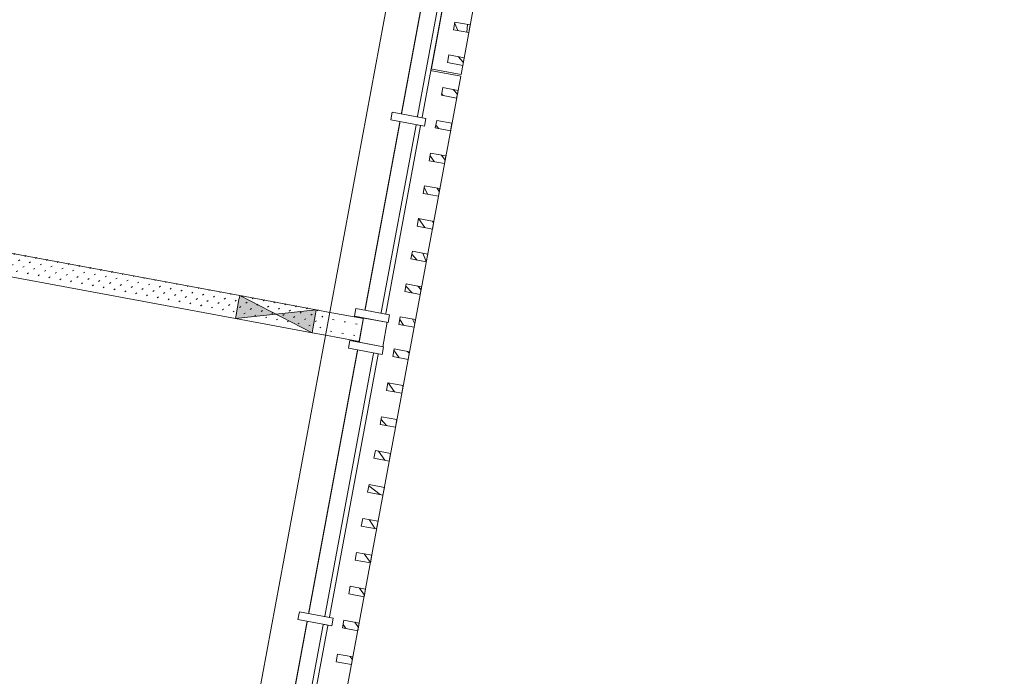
# Model space of a CAD drawing. Header units: metres. Extents: x 32353251 to 32353583, y 5707748 to 5708004.
# Tile 109 of 164: x 32353398.46 to 32353404.78, y 5707906.61 to 5707910.82. Entities that reach past the tile are written whole.
import ezdxf

# ---------------------------------------------------------------- set-up
doc = ezdxf.new("R2010")
doc.units = ezdxf.units.M
doc.header["$LTSCALE"] = 0.75
doc.set_wipeout_variables(frame=1)
doc.layers.get('0').update_dxf_attribs({"linetype": 'CONTINUOUS'})
doc.layers.add('10414943$0$ST-Mischfläche-Sol', color=7, linetype='CONTINUOUS', lineweight=0, true_color=0x636466)
for name, color, linetype, lineweight in [('10417023$0$#9_002_GES I Übersicht Erdgeschoss_1_101_Wand Aussen.A', 7, 'CONTINUOUS', 25), ('10417023$0$#9_002_GES I Übersicht Erdgeschoss_1_102_Wand Innen.A', 7, 'CONTINUOUS', 25), ('10417023$0$#9_002_GES I Übersicht Erdgeschoss_1_Neubau_102_Wand Innen.A', 7, 'CONTINUOUS', 25), ('10417023$0$#9_002_GES I Übersicht Erdgeschoss_1_Neubau_104_Decken.A', 7, 'CONTINUOUS', 25), ('10417023$0$#9_002_GES I Übersicht Erdgeschoss_1_Neubau_110_Pfosten-Riegel.A', 7, 'CONTINUOUS', 25), ('10417023$0$#9_002_GES I Übersicht Erdgeschoss_1_Neubau_201_Aussenwandbekleidu', 7, 'CONTINUOUS', 25), ('10417023$0$Keine', 7, 'CONTINUOUS', 13)]:
    doc.layers.add(name, color=color, linetype=linetype, lineweight=lineweight)
pattern_1 = [(45, (0, 0), (-0.03535533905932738, 0.03535533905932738), [0.01, -0.03999999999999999])]
pattern_2 = [(134.9999999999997, (0, 0), (0.1060660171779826, 0.1060660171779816), []), (134.9999999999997, (-0.03535533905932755, -0.0353553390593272), (0.1060660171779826, 0.1060660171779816), [])]

# ---------------------------------------------------------------- blocks, each defined once
blk = doc.blocks.new('10414943')
at = {"layer": '10414943$0$ST-Mischfläche-Sol'}
h = blk.add_hatch(dxfattribs=at)
h.set_pattern_fill('AR-HBONE', color=256, scale=0.004200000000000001, angle=170)
h.set_pattern_definition([(215, (0, 0), (-0.1047920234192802, -0.594305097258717), [1.28016, -0.42672]), (305, (-0.3495483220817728, -0.2447563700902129), (-0.1047920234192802, -0.594305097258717), [1.28016, -0.42672])])
edge = h.paths.add_edge_path()
edge.add_line((32353333.40662897, 5707899.309915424), (32353335.23953668, 5707908.86230714))
edge.add_line((32353335.23953668, 5707908.86230714), (32353407.15213483, 5707895.033517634))
edge.add_line((32353407.15213483, 5707895.033517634), (32353413.70600617, 5707897.337334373))
edge.add_line((32353413.70600617, 5707897.337334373), (32353481.81771595, 5707884.239451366))
edge.add_line((32353481.81771595, 5707884.239451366), (32353497.17578959, 5707881.286091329))
edge.add_line((32353497.17578959, 5707881.286091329), (32353499.70410517, 5707880.188862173))
edge.add_line((32353499.70410517, 5707880.188862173), (32353502.93879142, 5707877.835765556))
edge.add_line((32353502.93879142, 5707877.835765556), (32353505.46710699, 5707876.738536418))
edge.add_line((32353505.46710699, 5707876.738536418), (32353517.00528605, 5707874.519743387))
edge.add_line((32353517.00528605, 5707874.519743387), (32353517.64528354, 5707870.615040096))
edge.add_line((32353517.64528354, 5707870.615040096), (32353516.66317853, 5707870.803281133))
edge.add_line((32353516.66317853, 5707870.803281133), (32353515.43959015, 5707864.419483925))
edge.add_line((32353515.43959015, 5707864.419483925), (32353479.3370171, 5707871.339302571))
edge.add_line((32353479.3370171, 5707871.339302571), (32353468.35948901, 5707873.443239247))
edge.add_line((32353468.35948901, 5707873.443239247), (32353468.77868284, 5707869.425097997))
edge.add_arc((32353471.76248924, 5707869.736384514), 2.999999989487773, 185.9558547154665, 259.1498142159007)
edge.add_line((32353471.19776434, 5707866.790016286), (32353499.61213671, 5707861.343886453))
edge.add_line((32353499.61213671, 5707861.343886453), (32353497.73579177, 5707858.394363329))
edge.add_line((32353497.73579177, 5707858.394363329), (32353462.93906161, 5707865.063787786))
edge.add_arc((32353461.80961179, 5707859.171051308), 6.000000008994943, 79.14981411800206, 96.13718403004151)
edge.add_line((32353461.16815564, 5707865.136663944), (32353452.41027603, 5707864.194967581))
edge.add_arc((32353451.76881989, 5707870.160580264), 6.000000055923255, 259.1148991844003, 276.1371839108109, ccw=False)
edge.add_line((32353450.63577935, 5707864.268533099), (32353424.34096185, 5707869.325025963))
edge.add_arc((32353425.47400239, 5707875.217073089), 6.000000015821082, 242.0482743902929, 259.11489914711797, ccw=False)
edge.add_line((32353422.66163756, 5707869.917016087), (32353415.00045884, 5707873.982260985))
edge.add_arc((32353412.18809399, 5707868.682203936), 6.000000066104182, 62.04827444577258, 79.14966234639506)
edge.add_line((32353413.31755943, 5707874.57493748), (32353366.06709948, 5707883.631474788))
edge.add_line((32353366.06709948, 5707883.631474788), (32353365.05980216, 5707886.869526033))
edge.add_line((32353365.05980216, 5707886.869526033), (32353331.24648768, 5707893.372754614))
edge.add_line((32353331.24648768, 5707893.372754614), (32353331.86067788, 5707896.566215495))
edge.add_line((32353331.86067788, 5707896.566215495), (32353338.35621561, 5707895.320690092))
edge.add_line((32353338.35621561, 5707895.320690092), (32353340.49133033, 5707897.947528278))
edge.add_line((32353340.49133033, 5707897.947528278), (32353344.41330834, 5707897.200255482))
edge.add_line((32353344.41330834, 5707897.200255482), (32353345.42794297, 5707893.960800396))
edge.add_line((32353345.42794297, 5707893.960800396), (32353351.00902221, 5707892.887558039))
edge.add_line((32353351.00902221, 5707892.887558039), (32353351.57440783, 5707895.827681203))
edge.add_line((32353351.57440783, 5707895.827681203), (32353371.21685639, 5707892.062795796))
edge.add_line((32353371.21685639, 5707892.062795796), (32353370.64816001, 5707889.105456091))
edge.add_line((32353370.64816001, 5707889.105456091), (32353371.65443974, 5707885.869704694))
edge.add_line((32353371.65443974, 5707885.869704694), (32353406.65189732, 5707879.161711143))
edge.add_arc((32353407.21642529, 5707882.109643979), 3.001499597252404, 259.1591284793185, 333.4809509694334)
edge.add_line((32353409.90212501, 5707880.769488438), (32353411.74908589, 5707884.293947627))
edge.add_line((32353411.74908589, 5707884.293947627), (32353333.40662897, 5707899.309915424))
blk = doc.blocks.new('10417023$0$#9_MKO_LP5_ARC_GES_UP_00_002_P_G_modell (3D)')
at = {"layer": '10417023$0$#9_002_GES I Übersicht Erdgeschoss_1_102_Wand Innen.A', "linetype": 'Continuous', "lineweight": 5, "true_color": 0xff0000}
h = blk.add_hatch(dxfattribs=at)
h.set_pattern_fill('#9_GIPSKARTON_0001', color=1, style=0, pattern_type=2)
h.set_pattern_definition([(0, (0, 0), (0, 0.075), [0.009999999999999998, -0.06500000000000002])])
h.paths.add_polyline_path([(-32353442.72839412, -5707801.579164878), (-32353442.72839412, -5707801.729165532), (-32353442.50422687, -5707801.729165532), (-32353442.50422687, -5707801.579164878)])
at = {"layer": '10417023$0$#9_002_GES I Übersicht Erdgeschoss_1_Neubau_102_Wand Innen.A', "linetype": 'Continuous', "lineweight": 13, "true_color": 0x1f1f1f}
h = blk.add_hatch(dxfattribs=at)
h.set_pattern_fill('#9_GIPS_0001', color=250, style=0, pattern_type=2)
h.set_pattern_definition(pattern_1)
h.paths.add_polyline_path([(-32353442.724228, -5707801.579165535), (-32353447.20444249, -5707801.579165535), (-32353447.20444249, -5707801.591665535), (-32353442.724228, -5707801.591665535)])
h = blk.add_hatch(dxfattribs=at)
h.set_pattern_fill('#9_GIPS_0001', color=250, style=0, pattern_type=2)
h.set_pattern_definition(pattern_1)
h.paths.add_polyline_path([(-32353442.724228, -5707801.591665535), (-32353447.20444249, -5707801.591665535), (-32353447.20444249, -5707801.604165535), (-32353442.724228, -5707801.604165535)])
at = {"layer": '10417023$0$#9_002_GES I Übersicht Erdgeschoss_1_Neubau_102_Wand Innen.A', "linetype": 'Continuous', "lineweight": 13, "true_color": 0xff0000}
h = blk.add_hatch(dxfattribs=at)
h.set_pattern_fill('#9_GIPS_0001', color=1, style=0, pattern_type=2)
h.set_pattern_definition(pattern_1)
h.paths.add_polyline_path([(-32353442.724228, -5707801.604165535), (-32353447.20444249, -5707801.604165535), (-32353447.20444249, -5707801.704165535), (-32353442.724228, -5707801.704165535)])
h = blk.add_hatch(dxfattribs=at)
h.set_pattern_fill('#9_GIPS_0001', color=1, style=0, pattern_type=2)
h.set_pattern_definition(pattern_1)
h.paths.add_polyline_path([(-32353447.20444249, -5707801.716665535), (-32353442.724228, -5707801.716665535), (-32353442.724228, -5707801.704165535), (-32353447.20444249, -5707801.704165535)])
h = blk.add_hatch(dxfattribs=at)
h.set_pattern_fill('#9_GIPS_0001', color=1, style=0, pattern_type=2)
h.set_pattern_definition(pattern_1)
h.paths.add_polyline_path([(-32353447.20444249, -5707801.729165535), (-32353442.724228, -5707801.729165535), (-32353442.724228, -5707801.716665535), (-32353447.20444249, -5707801.716665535)])
at = {"layer": '10417023$0$#9_002_GES I Übersicht Erdgeschoss_1_101_Wand Aussen.A', "color": 1, "linetype": 'Continuous', "lineweight": 13, "true_color": 0xff0000}
for p, q in [((-32353442.72422865, -5707807.119575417), (-32353442.72422865, -5707797.229579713)), ((-32353442.50422839, -5707807.119575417), (-32353442.50422839, -5707797.229579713))]:
    blk.add_line(p, q, dxfattribs=at)
at = {"layer": '10417023$0$#9_002_GES I Übersicht Erdgeschoss_1_Neubau_102_Wand Innen.A', "color": 1, "linetype": 'Continuous', "lineweight": 13, "true_color": 0xff0000}
for p, q in [((-32353443.31175084, -5707801.579165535), (-32353446.61208059, -5707801.579165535)), ((-32353443.31175084, -5707801.579165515), (-32353443.31175084, -5707801.591665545)), ((-32353442.81175083, -5707801.579165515), (-32353443.31175084, -5707801.579165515)), ((-32353443.31175084, -5707801.591665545), (-32353443.31175084, -5707801.604165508)), ((-32353443.31175084, -5707801.604165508), (-32353443.31175084, -5707801.704165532)), ((-32353443.31175063, -5707801.729164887), (-32353442.81175149, -5707801.579166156)), ((-32353443.31175063, -5707801.579166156), (-32353442.81175149, -5707801.729164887)), ((-32353442.81175083, -5707801.591665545), (-32353442.81175083, -5707801.579165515)), ((-32353442.724228, -5707801.579165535), (-32353442.81175083, -5707801.579165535)), ((-32353442.81175083, -5707801.604165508), (-32353442.81175083, -5707801.591665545)), ((-32353442.81175083, -5707801.704165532), (-32353442.81175083, -5707801.604165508)), ((-32353446.61208059, -5707801.729165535), (-32353443.31175084, -5707801.729165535)), ((-32353443.31175084, -5707801.704165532), (-32353443.31175084, -5707801.716665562)), ((-32353443.31175084, -5707801.716665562), (-32353443.31175084, -5707801.729165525)), ((-32353443.31175084, -5707801.729165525), (-32353442.81175083, -5707801.729165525)), ((-32353442.81175083, -5707801.716665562), (-32353442.81175083, -5707801.704165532)), ((-32353442.81175083, -5707801.729165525), (-32353442.81175083, -5707801.716665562)), ((-32353442.81175083, -5707801.729165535), (-32353442.724228, -5707801.729165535))]:
    blk.add_line(p, q, dxfattribs=at)
at = {"layer": '10417023$0$#9_002_GES I Übersicht Erdgeschoss_1_Neubau_102_Wand Innen.A', "color": 1, "linetype": 'Continuous', "true_color": 0xff0000}
for points in [[(-32353443.31175084, -5707801.579165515), (-32353443.31175084, -5707801.729165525), (-32353443.06175084, -5707801.654165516)], [(-32353442.81175083, -5707801.579165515), (-32353443.06175084, -5707801.654165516), (-32353442.81175083, -5707801.729165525)]]:
    blk.add_solid(points, dxfattribs=at)
at = {"layer": '10417023$0$#9_002_GES I Übersicht Erdgeschoss_1_Neubau_104_Decken.A', "color": 1, "linetype": 'Continuous', "lineweight": 13, "true_color": 0xff0000, "flags": 128}
for points in [[(-32353468.9644006, -5707812.749292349), (-32353468.96423227, -5707810.39957689), (-32353468.96423227, -5707807.119576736), (-32353468.96423227, -5707797.22957689), (-32353468.96423227, -5707790.55957689), (-32353454.47117382, -5707790.55957689), (-32353442.504228, -5707790.559574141), (-32353442.504228, -5707812.74957689)], [(-32353460.539228, -5707797.304576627), (-32353468.96423227, -5707797.304576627), (-32353468.96423227, -5707810.39957689), (-32353464.33422799, -5707810.39957689), (-32353464.33422799, -5707812.749576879), (-32353442.50422801, -5707812.74957689), (-32353442.504228, -5707790.55957689), (-32353451.27397855, -5707790.559574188), (-32353451.27397855, -5707797.22957689), (-32353452.624228, -5707797.22957689), (-32353452.624228, -5707807.119576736), (-32353460.539228, -5707807.119576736)]]:
    blk.add_lwpolyline(points, close=True, dxfattribs=at)
at = {"color": 1, "linetype": 'Continuous', "lineweight": 5, "true_color": 0xff0000}
blk.add_wipeout([(-32353442.174227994, -5707799.924573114), (-32353442.174227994, -5707793.929565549), (-32353442.374227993, -5707793.929565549), (-32353442.374227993, -5707799.924573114)], dxfattribs=at).dxf.layer = '10417023$0$#9_002_GES I Übersicht Erdgeschoss_1_Neubau_201_Aussenwandbekleidu'
at = {"layer": '10417023$0$#9_002_GES I Übersicht Erdgeschoss_1_Neubau_201_Aussenwandbekleidu', "linetype": 'Continuous', "lineweight": 5, "true_color": 0xff0000}
h = blk.add_hatch(dxfattribs=at)
h.set_pattern_fill('#9_METALL__STAHL_0001', color=1, style=0, pattern_type=2)
h.set_pattern_definition(pattern_2)
h.paths.add_polyline_path([(-32353442.17422829, -5707799.650599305), (-32353442.17422869, -5707799.600599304), (-32353442.27422869, -5707799.600600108), (-32353442.27422829, -5707799.650600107)])
h = blk.add_hatch(dxfattribs=at)
h.set_pattern_fill('#9_METALL__STAHL_0001', color=1, style=0, pattern_type=2)
h.set_pattern_definition(pattern_2)
h.paths.add_polyline_path([(-32353442.17422829, -5707799.864328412), (-32353442.17422869, -5707799.814328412), (-32353442.27422869, -5707799.814329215), (-32353442.27422829, -5707799.864329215)])
at = {"layer": '10417023$0$#9_002_GES I Übersicht Erdgeschoss_1_Neubau_201_Aussenwandbekleidu', "color": 1, "linetype": 'Continuous', "lineweight": 13, "true_color": 0xff0000}
for p, q in [((-32353442.374228, -5707793.92956555), (-32353442.374228, -5707799.924573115)), ((-32353442.174228, -5707799.924573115), (-32353442.174228, -5707793.92956555)), ((-32353442.374228, -5707799.924573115), (-32353442.174228, -5707799.924573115))]:
    blk.add_line(p, q, dxfattribs=at)
at = {"layer": '10417023$0$#9_002_GES I Übersicht Erdgeschoss_1_Neubau_201_Aussenwandbekleidu', "color": 1, "linetype": 'Continuous', "lineweight": 13, "true_color": 0xff0000, "flags": 128}
for points in [[(-32353442.17422829, -5707799.650599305), (-32353442.27422829, -5707799.650600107), (-32353442.27422869, -5707799.600600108), (-32353442.17422869, -5707799.600599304)], [(-32353442.17422829, -5707799.864328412), (-32353442.27422829, -5707799.864329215), (-32353442.27422869, -5707799.814329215), (-32353442.17422869, -5707799.814328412)]]:
    blk.add_lwpolyline(points, close=True, dxfattribs=at)
at = {"color": 1, "linetype": 'Continuous', "lineweight": 5, "true_color": 0xff0000}
blk.add_wipeout([(-32353442.17422797, -5707805.924580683), (-32353442.17422797, -5707799.934573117), (-32353442.37422797, -5707799.934573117), (-32353442.37422797, -5707805.924580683)], dxfattribs=at).dxf.layer = '10417023$0$#9_002_GES I Übersicht Erdgeschoss_1_Neubau_201_Aussenwandbekleidu'
at = {"layer": '10417023$0$#9_002_GES I Übersicht Erdgeschoss_1_Neubau_201_Aussenwandbekleidu', "linetype": 'Continuous', "lineweight": 5, "true_color": 0xff0000}
h = blk.add_hatch(dxfattribs=at)
h.set_pattern_fill('#9_METALL__STAHL_0001', color=1, style=0, pattern_type=2)
h.set_pattern_definition(pattern_2)
h.paths.add_polyline_path([(-32353442.17422829, -5707800.078057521), (-32353442.17422869, -5707800.028057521), (-32353442.27422869, -5707800.028058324), (-32353442.27422829, -5707800.078058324)])
h = blk.add_hatch(dxfattribs=at)
h.set_pattern_fill('#9_METALL__STAHL_0001', color=1, style=0, pattern_type=2)
h.set_pattern_definition(pattern_2)
h.paths.add_polyline_path([(-32353442.17422829, -5707800.291786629), (-32353442.17422869, -5707800.241786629), (-32353442.27422869, -5707800.241787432), (-32353442.27422829, -5707800.291787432)])
h = blk.add_hatch(dxfattribs=at)
h.set_pattern_fill('#9_METALL__STAHL_0001', color=1, style=0, pattern_type=2)
h.set_pattern_definition(pattern_2)
h.paths.add_polyline_path([(-32353442.17422829, -5707800.505515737), (-32353442.17422869, -5707800.455515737), (-32353442.27422869, -5707800.45551654), (-32353442.27422829, -5707800.505516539)])
h = blk.add_hatch(dxfattribs=at)
h.set_pattern_fill('#9_METALL__STAHL_0001', color=1, style=0, pattern_type=2)
h.set_pattern_definition(pattern_2)
h.paths.add_polyline_path([(-32353442.17422829, -5707800.719244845), (-32353442.17422869, -5707800.669244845), (-32353442.27422869, -5707800.669245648), (-32353442.27422829, -5707800.719245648)])
h = blk.add_hatch(dxfattribs=at)
h.set_pattern_fill('#9_METALL__STAHL_0001', color=1, style=0, pattern_type=2)
h.set_pattern_definition(pattern_2)
h.paths.add_polyline_path([(-32353442.17422829, -5707800.932973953), (-32353442.17422869, -5707800.882973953), (-32353442.27422869, -5707800.882974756), (-32353442.27422829, -5707800.932974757)])
h = blk.add_hatch(dxfattribs=at)
h.set_pattern_fill('#9_METALL__STAHL_0001', color=1, style=0, pattern_type=2)
h.set_pattern_definition(pattern_2)
h.paths.add_polyline_path([(-32353442.17422829, -5707801.146703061), (-32353442.17422869, -5707801.096703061), (-32353442.27422869, -5707801.096703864), (-32353442.27422829, -5707801.146703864)])
h = blk.add_hatch(dxfattribs=at)
h.set_pattern_fill('#9_METALL__STAHL_0001', color=1, style=0, pattern_type=2)
h.set_pattern_definition(pattern_2)
h.paths.add_polyline_path([(-32353442.17422829, -5707801.36043217), (-32353442.17422869, -5707801.31043217), (-32353442.27422869, -5707801.310432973), (-32353442.27422829, -5707801.360432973)])
h = blk.add_hatch(dxfattribs=at)
h.set_pattern_fill('#9_METALL__STAHL_0001', color=1, style=0, pattern_type=2)
h.set_pattern_definition(pattern_2)
h.paths.add_polyline_path([(-32353442.17422829, -5707801.574161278), (-32353442.17422869, -5707801.524161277), (-32353442.27422869, -5707801.524162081), (-32353442.27422829, -5707801.574162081)])
h = blk.add_hatch(dxfattribs=at)
h.set_pattern_fill('#9_METALL__STAHL_0001', color=1, style=0, pattern_type=2)
h.set_pattern_definition(pattern_2)
h.paths.add_polyline_path([(-32353442.17422829, -5707801.784166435), (-32353442.17422869, -5707801.734166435), (-32353442.27422869, -5707801.734167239), (-32353442.27422829, -5707801.784167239)])
h = blk.add_hatch(dxfattribs=at)
h.set_pattern_fill('#9_METALL__STAHL_0001', color=1, style=0, pattern_type=2)
h.set_pattern_definition(pattern_2)
h.paths.add_polyline_path([(-32353442.17422829, -5707802.005641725), (-32353442.17422869, -5707801.955641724), (-32353442.27422869, -5707801.955642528), (-32353442.27422829, -5707802.005642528)])
h = blk.add_hatch(dxfattribs=at)
h.set_pattern_fill('#9_METALL__STAHL_0001', color=1, style=0, pattern_type=2)
h.set_pattern_definition(pattern_2)
h.paths.add_polyline_path([(-32353442.17422829, -5707802.227117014), (-32353442.17422869, -5707802.177117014), (-32353442.27422869, -5707802.177117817), (-32353442.27422829, -5707802.227117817)])
h = blk.add_hatch(dxfattribs=at)
h.set_pattern_fill('#9_METALL__STAHL_0001', color=1, style=0, pattern_type=2)
h.set_pattern_definition(pattern_2)
h.paths.add_polyline_path([(-32353442.17422829, -5707802.448592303), (-32353442.17422869, -5707802.398592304), (-32353442.27422869, -5707802.398593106), (-32353442.27422829, -5707802.448593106)])
h = blk.add_hatch(dxfattribs=at)
h.set_pattern_fill('#9_METALL__STAHL_0001', color=1, style=0, pattern_type=2)
h.set_pattern_definition(pattern_2)
h.paths.add_polyline_path([(-32353442.17422829, -5707802.670067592), (-32353442.17422869, -5707802.620067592), (-32353442.27422869, -5707802.620068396), (-32353442.27422829, -5707802.670068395)])
h = blk.add_hatch(dxfattribs=at)
h.set_pattern_fill('#9_METALL__STAHL_0001', color=1, style=0, pattern_type=2)
h.set_pattern_definition(pattern_2)
h.paths.add_polyline_path([(-32353442.17422829, -5707802.891542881), (-32353442.17422869, -5707802.841542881), (-32353442.27422869, -5707802.841543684), (-32353442.27422829, -5707802.891543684)])
h = blk.add_hatch(dxfattribs=at)
h.set_pattern_fill('#9_METALL__STAHL_0001', color=1, style=0, pattern_type=2)
h.set_pattern_definition(pattern_2)
h.paths.add_polyline_path([(-32353442.17422829, -5707803.11301817), (-32353442.17422869, -5707803.06301817), (-32353442.27422869, -5707803.063018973), (-32353442.27422829, -5707803.113018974)])
h = blk.add_hatch(dxfattribs=at)
h.set_pattern_fill('#9_METALL__STAHL_0001', color=1, style=0, pattern_type=2)
h.set_pattern_definition(pattern_2)
h.paths.add_polyline_path([(-32353442.17422829, -5707803.33449346), (-32353442.17422869, -5707803.284493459), (-32353442.27422869, -5707803.284494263), (-32353442.27422829, -5707803.334494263)])
h = blk.add_hatch(dxfattribs=at)
h.set_pattern_fill('#9_METALL__STAHL_0001', color=1, style=0, pattern_type=2)
h.set_pattern_definition(pattern_2)
h.paths.add_polyline_path([(-32353442.17422829, -5707803.555968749), (-32353442.17422869, -5707803.505968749), (-32353442.27422869, -5707803.505969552), (-32353442.27422829, -5707803.555969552)])
h = blk.add_hatch(dxfattribs=at)
h.set_pattern_fill('#9_METALL__STAHL_0001', color=1, style=0, pattern_type=2)
h.set_pattern_definition(pattern_2)
h.paths.add_polyline_path([(-32353442.17422829, -5707803.777444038), (-32353442.17422869, -5707803.727444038), (-32353442.27422869, -5707803.727444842), (-32353442.27422829, -5707803.777444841)])
at = {"layer": '10417023$0$#9_002_GES I Übersicht Erdgeschoss_1_Neubau_201_Aussenwandbekleidu', "color": 1, "linetype": 'Continuous', "lineweight": 13, "true_color": 0xff0000}
for p, q in [((-32353442.37422797, -5707799.934573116), (-32353442.17422797, -5707799.934573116)), ((-32353442.37422797, -5707799.934573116), (-32353442.37422797, -5707805.924580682)), ((-32353442.17422797, -5707805.924580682), (-32353442.17422797, -5707799.934573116))]:
    blk.add_line(p, q, dxfattribs=at)
at = {"layer": '10417023$0$#9_002_GES I Übersicht Erdgeschoss_1_Neubau_201_Aussenwandbekleidu', "color": 1, "linetype": 'Continuous', "lineweight": 13, "true_color": 0xff0000, "flags": 128}
for points in [[(-32353442.17422829, -5707800.078057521), (-32353442.27422829, -5707800.078058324), (-32353442.27422869, -5707800.028058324), (-32353442.17422869, -5707800.028057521)], [(-32353442.17422829, -5707800.291786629), (-32353442.27422829, -5707800.291787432), (-32353442.27422869, -5707800.241787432), (-32353442.17422869, -5707800.241786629)], [(-32353442.17422829, -5707800.505515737), (-32353442.27422829, -5707800.505516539), (-32353442.27422869, -5707800.45551654), (-32353442.17422869, -5707800.455515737)], [(-32353442.17422829, -5707800.719244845), (-32353442.27422829, -5707800.719245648), (-32353442.27422869, -5707800.669245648), (-32353442.17422869, -5707800.669244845)], [(-32353442.17422829, -5707800.932973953), (-32353442.27422829, -5707800.932974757), (-32353442.27422869, -5707800.882974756), (-32353442.17422869, -5707800.882973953)], [(-32353442.17422829, -5707801.146703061), (-32353442.27422829, -5707801.146703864), (-32353442.27422869, -5707801.096703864), (-32353442.17422869, -5707801.096703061)], [(-32353442.17422829, -5707801.36043217), (-32353442.27422829, -5707801.360432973), (-32353442.27422869, -5707801.310432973), (-32353442.17422869, -5707801.31043217)], [(-32353442.17422829, -5707801.574161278), (-32353442.27422829, -5707801.574162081), (-32353442.27422869, -5707801.524162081), (-32353442.17422869, -5707801.524161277)], [(-32353442.17422829, -5707801.784166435), (-32353442.27422829, -5707801.784167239), (-32353442.27422869, -5707801.734167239), (-32353442.17422869, -5707801.734166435)], [(-32353442.17422829, -5707802.005641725), (-32353442.27422829, -5707802.005642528), (-32353442.27422869, -5707801.955642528), (-32353442.17422869, -5707801.955641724)], [(-32353442.17422829, -5707802.227117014), (-32353442.27422829, -5707802.227117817), (-32353442.27422869, -5707802.177117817), (-32353442.17422869, -5707802.177117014)], [(-32353442.17422829, -5707802.448592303), (-32353442.27422829, -5707802.448593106), (-32353442.27422869, -5707802.398593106), (-32353442.17422869, -5707802.398592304)], [(-32353442.17422829, -5707802.670067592), (-32353442.27422829, -5707802.670068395), (-32353442.27422869, -5707802.620068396), (-32353442.17422869, -5707802.620067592)], [(-32353442.17422829, -5707802.891542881), (-32353442.27422829, -5707802.891543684), (-32353442.27422869, -5707802.841543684), (-32353442.17422869, -5707802.841542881)], [(-32353442.17422829, -5707803.11301817), (-32353442.27422829, -5707803.113018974), (-32353442.27422869, -5707803.063018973), (-32353442.17422869, -5707803.06301817)], [(-32353442.17422829, -5707803.33449346), (-32353442.27422829, -5707803.334494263), (-32353442.27422869, -5707803.284494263), (-32353442.17422869, -5707803.284493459)], [(-32353442.17422829, -5707803.555968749), (-32353442.27422829, -5707803.555969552), (-32353442.27422869, -5707803.505969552), (-32353442.17422869, -5707803.505968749)], [(-32353442.17422829, -5707803.777444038), (-32353442.27422829, -5707803.777444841), (-32353442.27422869, -5707803.727444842), (-32353442.17422869, -5707803.727444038)]]:
    blk.add_lwpolyline(points, close=True, dxfattribs=at)
at = {"color": 1, "linetype": 'Continuous', "lineweight": 5, "true_color": 0xff0000}
blk.add_wipeout([(-32353442.349228, -5707801.734167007), (-32353442.349228, -5707801.5741618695), (-32353442.419228, -5707801.5741618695), (-32353442.419228, -5707801.734167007)], dxfattribs=at).dxf.layer = '10417023$0$#9_002_GES I Übersicht Erdgeschoss_1_Neubau_110_Pfosten-Riegel.A'
at = {"layer": '10417023$0$#9_002_GES I Übersicht Erdgeschoss_1_Neubau_110_Pfosten-Riegel.A', "color": 1, "linetype": 'Continuous', "lineweight": 13, "true_color": 0xff0000}
blk.add_line((-32353442.34922748, -5707801.57416254), (-32353442.34922748, -5707801.734167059), dxfattribs=at)
at = {"color": 1, "linetype": 'Continuous', "lineweight": 5, "true_color": 0xff0000}
blk.add_wipeout([(-32353442.419228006, -5707801.734167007), (-32353442.419228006, -5707801.5741618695), (-32353442.504228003, -5707801.5741618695), (-32353442.504228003, -5707801.734167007)], dxfattribs=at).dxf.layer = '10417023$0$#9_002_GES I Übersicht Erdgeschoss_1_Neubau_110_Pfosten-Riegel.A'
at = {"layer": '10417023$0$#9_002_GES I Übersicht Erdgeschoss_1_Neubau_110_Pfosten-Riegel.A', "color": 1, "linetype": 'Continuous', "lineweight": 13, "true_color": 0xff0000}
for p, q in [((-32353442.50422839, -5707801.734167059), (-32353442.50422839, -5707801.57416254)), ((-32353442.50422839, -5707801.57416254), (-32353442.41922757, -5707801.57416254)), ((-32353442.41922757, -5707801.734167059), (-32353442.50422839, -5707801.734167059))]:
    blk.add_line(p, q, dxfattribs=at)
at = {"color": 1, "linetype": 'Continuous', "lineweight": 5, "true_color": 0xff0000}
for points in [[(-32353442.369227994, -5707801.544161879), (-32353442.369227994, -5707800.271787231), (-32353442.39922799, -5707800.271787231), (-32353442.39922799, -5707801.544161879)], [(-32353442.369228, -5707803.52596935), (-32353442.369228, -5707801.764167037), (-32353442.399228, -5707801.764167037), (-32353442.399228, -5707803.52596935)]]:
    blk.add_wipeout(points, dxfattribs=at).dxf.layer = '10417023$0$#9_002_GES I Übersicht Erdgeschoss_1_Neubau_110_Pfosten-Riegel.A'
at = {"layer": '10417023$0$#9_002_GES I Übersicht Erdgeschoss_1_Neubau_110_Pfosten-Riegel.A', "color": 1, "linetype": 'Continuous', "lineweight": 13, "true_color": 0xff0000, "flags": 128}
for points in [[(-32353442.369228, -5707801.544161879), (-32353442.399228, -5707801.544161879), (-32353442.399228, -5707800.271787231), (-32353442.369228, -5707800.271787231)], [(-32353442.369228, -5707803.525969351), (-32353442.399228, -5707803.525969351), (-32353442.399228, -5707801.764167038), (-32353442.369228, -5707801.764167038)]]:
    blk.add_lwpolyline(points, close=True, dxfattribs=at)
at = {"color": 1, "linetype": 'Continuous', "lineweight": 5, "true_color": 0xff0000}
for points in [[(-32353442.369227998, -5707800.26178723), (-32353442.369227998, -5707798.561954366), (-32353442.39922799, -5707798.561954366), (-32353442.39922799, -5707800.26178723)], [(-32353442.344228, -5707801.52416188), (-32353442.564228, -5707801.52416188), (-32353442.564228, -5707801.57416188), (-32353442.344228, -5707801.57416188)], [(-32353442.344228, -5707801.734167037), (-32353442.564228, -5707801.734167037), (-32353442.564228, -5707801.784167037), (-32353442.344228, -5707801.784167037)], [(-32353442.369228, -5707805.2977716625), (-32353442.369228, -5707803.53596935), (-32353442.399228, -5707803.53596935), (-32353442.399228, -5707805.2977716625)]]:
    blk.add_wipeout(points, dxfattribs=at).dxf.layer = '10417023$0$#9_002_GES I Übersicht Erdgeschoss_1_Neubau_110_Pfosten-Riegel.A'
at = {"layer": '10417023$0$#9_002_GES I Übersicht Erdgeschoss_1_102_Wand Innen.A', "color": 1, "linetype": 'Continuous', "lineweight": 13, "true_color": 0xff0000}
for p, q in [((-32353442.735385, -5707801.579164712), (-32353442.50422839, -5707801.579170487)), ((-32353442.73538356, -5707801.729164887), (-32353442.50422695, -5707801.729170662))]:
    blk.add_line(p, q, dxfattribs=at)
at = {"layer": '10417023$0$#9_002_GES I Übersicht Erdgeschoss_1_Neubau_110_Pfosten-Riegel.A', "color": 1, "linetype": 'Continuous', "lineweight": 13, "true_color": 0xff0000, "flags": 128}
for points in [[(-32353442.369228, -5707800.26178723), (-32353442.399228, -5707800.26178723), (-32353442.399228, -5707798.561954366), (-32353442.369228, -5707798.561954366)], [(-32353442.344228, -5707801.52416188), (-32353442.344228, -5707801.57416188), (-32353442.564228, -5707801.57416188), (-32353442.564228, -5707801.52416188)], [(-32353442.344228, -5707801.734167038), (-32353442.344228, -5707801.784167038), (-32353442.564228, -5707801.784167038), (-32353442.564228, -5707801.734167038)], [(-32353442.369228, -5707805.297771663), (-32353442.399228, -5707805.297771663), (-32353442.399228, -5707803.53596935), (-32353442.369228, -5707803.53596935)]]:
    blk.add_lwpolyline(points, close=True, dxfattribs=at)
at = {"color": 1, "linetype": 'Continuous', "lineweight": 5, "true_color": 0xff0000}
for points in [[(-32353442.344228, -5707800.24178723), (-32353442.564228, -5707800.24178723), (-32353442.564228, -5707800.2917872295), (-32353442.344228, -5707800.2917872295)], [(-32353442.344228, -5707803.50596935), (-32353442.564228, -5707803.50596935), (-32353442.564228, -5707803.55596935), (-32353442.344228, -5707803.55596935)]]:
    blk.add_wipeout(points, dxfattribs=at).dxf.layer = '10417023$0$#9_002_GES I Übersicht Erdgeschoss_1_Neubau_110_Pfosten-Riegel.A'
at = {"layer": '10417023$0$#9_002_GES I Übersicht Erdgeschoss_1_Neubau_110_Pfosten-Riegel.A', "color": 1, "linetype": 'Continuous', "lineweight": 13, "true_color": 0xff0000, "flags": 128}
for points in [[(-32353442.344228, -5707800.241787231), (-32353442.344228, -5707800.29178723), (-32353442.564228, -5707800.29178723), (-32353442.564228, -5707800.241787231)], [(-32353442.344228, -5707803.505969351), (-32353442.344228, -5707803.555969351), (-32353442.564228, -5707803.555969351), (-32353442.564228, -5707803.505969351)]]:
    blk.add_lwpolyline(points, close=True, dxfattribs=at)
blk = doc.blocks.new('10417023$0$2_MKO_LP5_LAN_GES_UP_00_002_V_A (3D)')
at = {"layer": '10417023$0$Keine'}
blk.add_blockref('10417023$0$#9_MKO_LP5_ARC_GES_UP_00_002_P_G_modell (3D)', (0, 0), dxfattribs=at)
blk = doc.blocks.new('10417023')
at = {"layer": '10417023$0$Keine', "rotation": 349.4819372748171}
blk.add_blockref('10417023$0$2_MKO_LP5_LAN_GES_UP_00_002_V_A (3D)', (65205154.93137175, 5413829.557758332), dxfattribs=at)

msp = doc.modelspace()

# ---------------------------------------------------------------- block references
msp.add_blockref('10414943', (0, 0))

# ---------------------------------------------------------------- next in the draw order: block references
msp.add_blockref('10417023', (0, 0))

doc.saveas('drawing.dxf')
